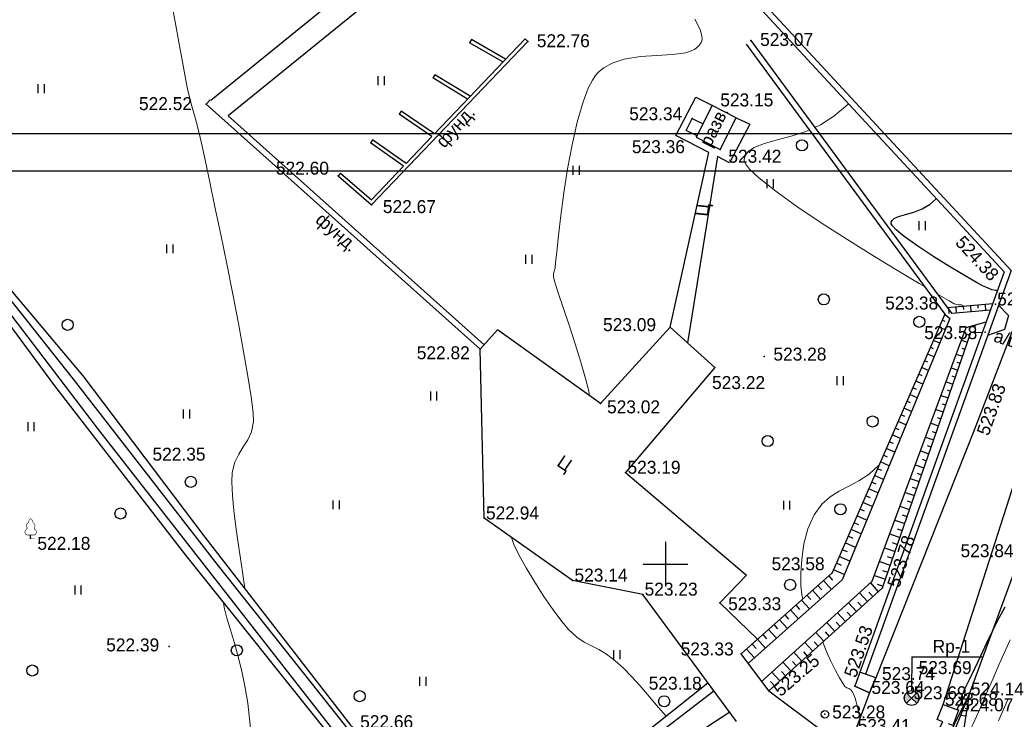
# Model space of a CAD drawing. Header units: millimetres. Extents: x 767170 to 66149698, y -983507 to 2493658.
# Tile 176 of 256: x 2565831 to 2632280, y -518113 to -470905. Entities that reach past the tile are written whole.
import ezdxf

# ---------------------------------------------------------------- set-up
doc = ezdxf.new("R2010")
doc.units = ezdxf.units.MM
for name, pattern in [('Д_ТРОТ_ТРУБА', [3, 1.5, -1.5]), ('ДОРОГИ_СТРОЯЩ', [9, 8, -1]), ('ЗД_СТР_РАЗВ', [3, 2, -1]), ('Контура низ откосов  Штриховая 0.1-0.5 - - - - - - -', [0.6, 0.1, -0.5])]:
    doc.linetypes.add(name, pattern=pattern)
for name, color, linetype in [('(001) Сетка', 92, 'Continuous'), ('(003) Пункты', 7, 'Continuous'), ('(004) Точки рельефа', 7, 'Continuous'), ('(004a) Точки рельефа (отк.)', 7, 'Continuous'), ('(007) Здания', 7, 'Continuous'), ('(013) Газ', 30, 'ИК_Газопровод -------г--------'), ('(017) Канализация', 33, 'KANALIS_K_1'), ('(022) Возд. Линии', 7, 'Continuous'), ('(025) Дорога', 7, 'Continuous'), ('(027) Гидрография', 7, 'Continuous'), ('(028) Гидротехн.', 7, 'Continuous'), ('(031) Горизонтали', 42, 'Continuous'), ('(035) Откосы', 7, 'Continuous'), ('(036) Растительность', 7, 'Continuous'), ('(038) Деревья', 7, 'Continuous'), ('(040) Ограда', 7, 'Continuous')]:
    doc.layers.add(name, color=color, linetype=linetype)
doc.layers.add('(032) Горизонтали утолщенные', color=32, linetype='Continuous', lineweight=30)
doc.styles.add('BM-431', font='txt')
doc.styles.add('D-431', font='txt')
doc.styles.add('S', font='txtwr', dxfattribs={"oblique": 15})
doc.styles.get("Standard").update_dxf_attribs({"font": 'isocpeui.ttf'})
doc.linetypes.add('GAZ_VOZDUSH', pattern='A,1,-2,["~",Standard,S=3,R=0,X=-1.5,Y=-1.5],-1,10', length=14)
doc.linetypes.add('KANALIS_K_1', pattern='A,1,[">",Standard,S=1.8,R=0,X=-0.9,Y=-0.9],3,-1,["К",Standard,S=1.8,R=0,X=-0.9,Y=-0.9],-1,10', length=16)
doc.linetypes.add('ИК_Газопровод -------г--------', pattern='A,9,-0.6,["Г",Standard,S=1.2,R=0,X=0,Y=-0.6],-1.2', length=10.8)
doc.linetypes.add('ОГРАДА_БЕТ', pattern='A,4,["|",Standard,S=0.8,R=0,X=0,Y=-0.8],4', length=8)
doc.linetypes.add('ОТКОСЫ_НЕУКР', pattern='A,0.5,["|",Standard,S=1.2,R=0,X=0,Y=-1.2],1,["|",Standard,S=0.5,R=0,X=0,Y=-0.5],0.5', length=2)
doc.linetypes.add('ПОДПОРНАЯ СТЕНКА', pattern='A,2,["V",Standard,S=1.2,R=0,X=0,Y=-1.2],0.2,["V",Standard,S=0.8,R=0,X=0,Y=-0.8],0.25,["V",Standard,S=0.3,R=0,X=0,Y=-0.3],0.25', length=2.7)

# ---------------------------------------------------------------- blocks, each defined once
blk = doc.blocks.new('A11111111111')
blk.add_lwpolyline([(-186450, -2503181), (654550, -2503181), (654550, -1909181), (-186450, -1909181)], close=True)
blk.add_lwpolyline([(649550, -2498181), (-166450, -2498181), (-166450, -1914181), (649550, -1914181), (649550, -2498181)])
blk = doc.blocks.new('d')
at = {"layer": '(038) Деревья'}
blk.add_ellipse((0, 0), major_axis=(0.265, 0.265), ratio=1, start_param=5.497787, end_param=11.780972, dxfattribs=at)
blk = doc.blocks.new('I04010')
for p, q in [((-0.412273, 0.007146), (-0.412273, 1.207146)), ((0.387727, 1.207146), (0.387727, 0.007146))]:
    blk.add_line(p, q)
blk = doc.blocks.new('Setka')
at = {"layer": '(001) Сетка'}
for p, q in [((0, 1.5), (0, -1.5)), ((-1.5, 0), (1.5, 0))]:
    blk.add_line(p, q, dxfattribs=at)
blk = doc.blocks.new('d-flat-27-flat-1')
at = {"layer": '(038) Деревья'}
blk.add_ellipse((0, 0), major_axis=(0.265, 0.265), ratio=1, start_param=5.497787, end_param=11.780972, dxfattribs=at)
blk = doc.blocks.new('U1061-flat-2')
at = {"layer": '(022) Возд. Линии'}
blk.add_circle((0, 0), 0.25, dxfattribs=at)
at = {"color": 4, "oblique": 15}
blk.add_attdef('Z', (0.797, -0.495), '', height=1, dxfattribs=at)
blk = doc.blocks.new('I00110-flat-4')
h = blk.add_hatch(color=7)
edge = h.paths.add_edge_path()
edge.add_line((0.354, 0.354), (0, 0))
edge.add_line((0, 0), (0.354, -0.354))
edge.add_arc((0, 0), 0.5, 315, 405)
edge = h.paths.add_edge_path()
edge.add_line((-0.354, -0.354), (0, 0))
edge.add_line((0, 0), (-0.354, 0.354))
edge.add_arc((0, 0), 0.5, 135, 225)
at = {"layer": '(003) Пункты'}
blk.add_circle((0, 0), 0.5, dxfattribs=at)
at = {"color": 7}
for points in [[(0, 0), (-0.354, 0.354, 0.414214), (-0.354, -0.354)], [(0, 0), (0.354, -0.354, 0.414214), (0.354, 0.354)]]:
    blk.add_lwpolyline(points, format="xyb", close=True, dxfattribs=at)
blk.add_lwpolyline([(0.008, 0), (0.008, 0)], dxfattribs=at)
at = {"color": 4, "linetype": 'Continuous', "style": 'S', "oblique": 15}
blk.add_attdef('G', (0.692, 0.111), '', height=1, dxfattribs=at)
at = {"color": 4, "style": 'S', "oblique": 15}
blk.add_attdef('Z', (0.738, -1.15), '', height=1, dxfattribs=at)
blk = doc.blocks.new('karagach-flat-19-flat-1')
at = {"layer": '(038) Деревья', "const_width": 0.0375}
for points in [[(0, 1.312, 0.246034), (-0.117, 1.159, 0.489079)], [(0, 1.312, -0.246034), (0.117, 1.159, -0.489079)], [(-0.315, 0.559, 0.383603), (-0.255, 0.753, 0.352912)], [(-0.208, 1.009, 0.430853), (-0.255, 0.753, 0.548276)], [(-0.208, 1.009, 0.181567), (-0.117, 1.159, 0.303004)], [(0.208, 1.009, -0.181567), (0.117, 1.159, -0.303004)], [(0.208, 1.009, -0.430853), (0.255, 0.753, -0.548276)], [(0.315, 0.559, -0.383603), (0.255, 0.753, -0.352912)], [(-0.315, 0.559, 0.626949), (-0.218, 0.206, 0.702465)], [(0.315, 0.559, -0.626949), (0.218, 0.206, -0.702465)]]:
    blk.add_lwpolyline(points, format="xyb", dxfattribs=at)
for points in [[(0, 0.206), (-0.218, 0.206)], [(0, 0), (0, 0.206)], [(0, 0.206), (0.218, 0.206)], [(0, 0), (0.281, 0)]]:
    blk.add_lwpolyline(points, dxfattribs=at)
at = {"layer": '(038) Деревья'}
blk.add_lwpolyline([(0, 0), (0, 0.206)], dxfattribs=at)
blk = doc.blocks.new('Topo Xos')
at = {"layer": '(003) Пункты', "ltscale": 600, "transparency": 16777216}
blk.add_line((173.291, 57.712), (178.074, 57.712), dxfattribs=at)
at = {"layer": '(004) Точки рельефа', "color": 7, "linetype": 'ByBlock', "lineweight": -2, "transparency": 16777216}
for p in [(147.363, 99.248), (162.416, 99.305), (125.663, 95.005), (159.817, 94.908), (158.462, 94.043), (158.761, 92.816), (160.345, 91.96), (134.57, 90.164), (136.826, 88.205), (175.695, 81.261), (156.986, 79.967), (178.227, 79.625), (144.16, 78.475), (163.329, 77.974), (159.996, 77.237), (152.27, 74.799), (177.495, 73.018), (121.458, 71.234), (153.971, 70.151), (144.42, 67.068), (113.815, 65.725), (167.91, 63.391), (150.392, 62.877), (155.125, 61.927), (171.297, 62.361), (160.337, 61.368), (123.157, 58.419), (161.76, 57.909), (159.434, 55.886), (170.856, 56.295), (163.642, 55.431), (169.443, 55.744), (173.276, 54.935), (167.421, 53.836)]:
    blk.add_point(p, dxfattribs=at)
at = {"layer": '(004a) Точки рельефа (отк.)', "color": 7, "linetype": 'ByBlock', "lineweight": -2, "transparency": 16777216}
for p in [(178.92, 81.505), (170.438, 55.293), (177.148, 55.188), (175.395, 54.501), (176.429, 54.121)]:
    blk.add_point(p, dxfattribs=at)
at = {"layer": '(007) Здания', "linetype": 'Д_ТРОТ_ТРУБА', "ltscale": 600, "transparency": 16777216}
for points in [[(134.57, 90.164), (136.826, 88.205), (147.363, 99.248)], [(141.071, 93.016), (147.182, 99.421)], [(143.566, 99.371), (143.441, 99.154)], [(145.691, 97.858), (143.441, 99.154)], [(145.869, 98.044), (143.566, 99.371)], [(147.182, 99.421), (147.363, 99.248)], [(141.087, 96.992), (140.957, 96.778)], [(143.304, 95.357), (140.957, 96.778)], [(143.481, 95.542), (141.087, 96.992)], [(125.663, 95.005), (125.93, 95.304)], [(125.663, 95.005), (144.16, 78.475)], [(138.83, 94.54), (138.69, 94.334)], [(141.071, 93.016), (138.83, 94.54)], [(127.153, 94.211), (144.427, 78.774)], [(140.896, 92.832), (138.69, 94.334)], [(136.886, 92.595), (136.744, 92.39)], [(138.987, 90.831), (136.744, 92.39)], [(139.161, 91.015), (136.886, 92.595)], [(139.161, 91.015), (140.896, 92.832)], [(134.734, 90.353), (136.81, 88.551), (138.987, 90.831)], [(134.734, 90.353), (134.57, 90.164)]]:
    blk.add_lwpolyline(points, dxfattribs=at)
at = {"layer": '(007) Здания', "linetype": 'ЗД_СТР_РАЗВ', "ltscale": 600, "transparency": 16777216}
blk.add_lwpolyline([(159.817, 94.908), (158.739, 92.771), (160.345, 91.96), (161.424, 94.097)], close=True, dxfattribs=at)
at = {"layer": '(013) Газ', "linetype": 'GAZ_VOZDUSH', "ltscale": 600, "transparency": 16777216, "flags": 128}
blk.add_lwpolyline([(211.363, 129.819), (211.209, 128.871), (207.778, 121.494), (202.64, 118.683), (188.166, 85.176), (177.148, 55.188), (172.051, 44.881), (154.526, 10.276), (125.133, -20.235), (128.406, -27.612), (104.917, -48.213), (106.152, -52.909), (104.176, -59.427), (65.329, -101.114), (61.676, -103.137), (50.307, -114.313), (42.371, -118.322), (-2.23, -156.679), (-4.629, -158.957)], dxfattribs=at)
at = {"layer": '(022) Возд. Линии', "color": 0, "ltscale": 600, "transparency": 16777216, "flags": 128}
blk.add_lwpolyline([(173.291, 57.712), (173.269, 55.435)], dxfattribs=at)
at = {"layer": '(025) Дорога', "linetype": 'Д_ТРОТ_ТРУБА', "ltscale": 600, "transparency": 16777216}
for p, q in [((152.27, 74.799), (156.986, 79.967)), ((156.986, 79.967), (159.996, 77.237)), ((144.42, 67.068), (144.16, 78.475)), ((159.996, 77.237), (153.971, 70.151)), ((153.971, 70.151), (162.127, 63.216)), ((150.392, 62.877), (144.42, 67.068)), ((162.127, 63.216), (160.337, 61.368)), ((155.125, 61.927), (150.392, 62.877)), ((161.454, 53.345), (155.125, 61.927)), ((160.337, 61.368), (162.872, 58.901)), ((162.872, 58.901), (161.76, 57.909))]:
    blk.add_line(p, q, dxfattribs=at)
at = {"layer": '(025) Дорога', "linetype": 'Д_ТРОТ_ТРУБА', "ltscale": 600, "transparency": 16777216, "flags": 128}
for points in [[(175.395, 54.501), (180.46, 70.265), (193.635, 104.112), (201.548, 120.183), (202.205, 120.689), (203.359, 121.584), (205.532, 122.555), (207.625, 123.283), (210.966, 123.603), (215.515, 122.678), (219.683, 121.453), (222.108, 119.63), (223.139, 118.213)], [(185.659, 123.277), (186.214, 123.2), (195.397, 120.137), (195.65, 119.932), (195.832, 119.444), (195.664, 118.535), (189.861, 105.29), (177.495, 73.018), (170.856, 56.295)], [(163.642, 55.431), (167.295, 52.68), (168.381, 52.391), (169.299, 52.289)], [(170.438, 55.293), (169.299, 52.289)]]:
    blk.add_lwpolyline(points, dxfattribs=at)
at = {"layer": '(025) Дорога', "linetype": 'Д_ТРОТ_ТРУБА', "ltscale": 600, "transparency": 16777216}
for points in [[(150.419, 115.121), (125.978, 95.261)], [(151.479, 113.977), (127.153, 94.211)], [(156.986, 79.967), (159.591, 91.753), (157.365, 92.905), (158.712, 95.485), (159.825, 94.923)], [(161.424, 94.097), (162.352, 93.668), (160.99, 91.04), (160.16, 91.468), (158.149, 78.913)], [(152.27, 74.799), (145.325, 79.773), (144.16, 78.475)], [(163.642, 55.431), (161.76, 57.909)]]:
    blk.add_lwpolyline(points, dxfattribs=at)
at = {"layer": '(027) Гидрография', "color": 3, "ltscale": 600, "transparency": 16777216}
for points in [[(162.094, 99.068), (175.51, 80.836)], [(162.416, 99.305), (175.695, 81.261)], [(102.87, 93.863), (116.68, 76.462), (126.387, 63.961), (135.153, 52.929), (144.337, 44.457), (145.039, 44.259), (145.455, 44.314), (159.926, 55.418)], [(149.731, 36.279), (147.842, 43.406), (147.515, 43.732), (146.821, 43.69), (143.409, 43.67), (134.454, 52.488), (118.333, 73.153), (107.072, 87.873), (102.509, 93.517)], [(175.695, 81.261), (175.993, 80.881)], [(178.592, 81.108), (175.993, 80.881)], [(175.857, 80.553), (168.574, 62.911), (162.293, 57.312)], [(175.51, 80.836), (175.857, 80.553)], [(163.107, 56.026), (167.578, 60.052), (170.608, 62.815), (176.948, 79.94), (178.311, 80.329)], [(160.928, 53.937), (149.187, 46.278), (149.368, 40.637), (150.068, 36.648)]]:
    blk.add_lwpolyline(points, dxfattribs=at)
at = {"layer": '(028) Гидротехн.', "linetype": 'Д_ТРОТ_ТРУБА', "ltscale": 600, "transparency": 16777216}
blk.add_lwpolyline([(179.142, 81.453), (179.813, 80.755), (179.54, 79.793), (178.4, 79.395)], dxfattribs=at)
at = {"layer": '(031) Горизонтали', "color": 42, "linetype": 'Continuous', "lineweight": 0, "ltscale": 600, "transparency": 16777216}
for points in [[(128.282, 62.292), (128.266, 62.385), (128.213, 62.78), (128.107, 63.46), (127.968, 64.352), (127.811, 65.385), (127.657, 66.486), (127.523, 67.586), (127.427, 68.611), (127.386, 69.491), (127.42, 70.153), (127.595, 70.849), (127.859, 71.4), (128.164, 71.877), (128.464, 72.354), (128.712, 72.903), (128.861, 73.595), (128.839, 74.204), (128.707, 75.249), (128.484, 76.651), (128.188, 78.329), (127.838, 80.204), (127.451, 82.197), (127.046, 84.228), (126.642, 86.218), (126.256, 88.086), (125.907, 89.753), (125.613, 91.14), (125.393, 92.167), (125.265, 92.754), (125.108, 93.407), (124.963, 93.936), (124.826, 94.401), (124.69, 94.866), (124.552, 95.396), (124.405, 96.051), (124.293, 96.623), (124.105, 97.61), (123.857, 98.944), (123.563, 100.556), (123.239, 102.377)], [(151.522, 75.335), (151.485, 75.644), (151.272, 76.504), (150.951, 77.603), (150.564, 78.835), (150.153, 80.096), (149.759, 81.281), (149.424, 82.284), (149.19, 83.001), (149.099, 83.326), (149.108, 83.556), (149.154, 83.741), (149.211, 83.973), (149.246, 84.295), (149.322, 85.047), (149.44, 86.144), (149.601, 87.5), (149.806, 89.03), (150.056, 90.647), (150.354, 92.267), (150.699, 93.804), (151.094, 95.171), (151.446, 96.086), (151.731, 96.639), (151.932, 96.934), (152.036, 97.057), (152.184, 97.208), (152.509, 97.471), (153.057, 97.775), (153.872, 98.043), (154.97, 98.217), (156.083, 98.292), (157.132, 98.353), (158.039, 98.483), (158.608, 98.695), (158.918, 98.945), (159.059, 99.165), (159.108, 99.293), (159.128, 99.389), (159.119, 99.617), (158.994, 100.042), (158.641, 100.748)], [(166.734, 93.438), (167.114, 93.604), (168.02, 94.193), (168.813, 94.857), (169.017, 95.04)], [(174.132, 82.709), (173.789, 82.91), (172.314, 83.792), (170.654, 84.803), (168.905, 85.893), (167.166, 87.011), (165.531, 88.107), (164.098, 89.13), (162.962, 90.03), (162.333, 90.628), (162.057, 90.988), (161.978, 91.179), (161.972, 91.259), (161.987, 91.368), (162.055, 91.566), (162.246, 91.819), (162.645, 92.092), (163.337, 92.364), (164.188, 92.603), (165.14, 92.857), (166.135, 93.175), (166.358, 93.273)], [(176.83, 81.361), (176.642, 81.459), (176.411, 81.478), (176.143, 81.545), (175.8, 81.737), (175.009, 82.194)], [(176.362, 50.143), (176.635, 50.606), (176.833, 50.993), (176.94, 51.401), (176.976, 51.753), (177, 52.082), (177.068, 52.42), (177.174, 52.713), (177.282, 52.933), (177.4, 53.15), (177.54, 53.433), (177.656, 53.697), (177.845, 54.134), (178.095, 54.716), (178.397, 55.417), (178.741, 56.208), (179.115, 57.064), (179.509, 57.957), (179.914, 58.86)], [(165.934, 61.629), (165.858, 61.917), (165.804, 62.513), (165.794, 63.337), (165.853, 64.307), (166.006, 65.343), (166.275, 66.364), (166.686, 67.29), (167.203, 68.009), (167.772, 68.519), (168.384, 68.898), (169.03, 69.227), (169.703, 69.584), (170.394, 70.049), (171.095, 70.702)], [(179.133, 53.393), (179.784, 54.88)], [(156.701, 53.713), (156.701, 53.713), (156.348, 54.113), (155.922, 54.612), (155.441, 55.178), (154.919, 55.777), (154.372, 56.378), (153.817, 56.947), (153.269, 57.451), (152.679, 57.898), (152.151, 58.209), (151.659, 58.456), (151.177, 58.712), (150.68, 59.047), (150.142, 59.532), (149.656, 60.101), (149.078, 60.878), (148.454, 61.789), (147.831, 62.761), (147.255, 63.719), (146.773, 64.589), (146.431, 65.296), (146.276, 65.766)], [(128.706, 52.497), (128.595, 53.542), (128.463, 54.59), (128.302, 55.617), (128.094, 56.638), (127.839, 57.657), (127.564, 58.638), (127.298, 59.54), (127.066, 60.326), (126.896, 60.959), (126.823, 61.328), (126.819, 61.406)], [(169.855, 53.754), (169.713, 53.988), (169.61, 54.33), (169.534, 54.673), (169.46, 54.934), (169.369, 55.161), (169.286, 55.343), (169.176, 55.493), (169.041, 55.579), (168.906, 55.621), (168.772, 55.708), (168.64, 55.9), (168.406, 56.296), (168.112, 56.836), (167.799, 57.461), (167.509, 58.111), (167.287, 58.713)]]:
    blk.add_lwpolyline(points, dxfattribs=at)
at = {"layer": '(032) Горизонтали утолщенные', "color": 32, "linetype": 'Continuous', "lineweight": 30, "ltscale": 600, "transparency": 16777216}
for points in [[(179.073, 82.44), (178.94, 82.43), (178.676, 82.49), (178.382, 82.608), (178.054, 82.76), (177.653, 82.976), (176.888, 83.419), (175.886, 84.02), (174.779, 84.71), (173.696, 85.419), (172.766, 86.081), (172.221, 86.53), (171.971, 86.796), (171.896, 86.932), (171.889, 86.985), (171.899, 87.048), (171.948, 87.158), (172.087, 87.292), (172.374, 87.429), (172.853, 87.57), (173.411, 87.722), (173.986, 87.937), (174.52, 88.261), (174.925, 88.627), (174.942, 88.644)], [(176.335, 54.156), (176.395, 54.272), (176.554, 54.496), (176.644, 54.658), (176.635, 54.819), (176.621, 54.982), (176.698, 55.17), (176.891, 55.59), (177.178, 56.195), (177.533, 56.939), (177.934, 57.777), (178.354, 58.66), (178.772, 59.545), (179.179, 60.358), (179.579, 61.083)]]:
    blk.add_lwpolyline(points, dxfattribs=at)
at = {"layer": '(035) Откосы', "ltscale": 600, "transparency": 16777216}
for p, q in [((175.809, 80.892), (175.776, 81.268)), ((176.306, 80.909), (176.27, 81.312)), ((176.783, 81.153), (176.765, 81.355)), ((177.295, 80.995), (177.26, 81.398)), ((177.772, 81.24), (177.755, 81.442)), ((178.285, 81.081), (178.249, 81.485)), ((175.531, 80.337), (175.331, 80.425)), ((175.543, 79.791), (175.132, 79.969)), ((177.542, 80.11), (177.563, 79.611)), ((175.144, 79.423), (174.934, 79.514)), ((176.631, 79.084), (177.033, 78.945)), ((177, 79.483), (177.196, 79.416)), ((174.756, 78.508), (174.537, 78.603)), ((175.163, 78.872), (174.736, 79.059)), ((176.664, 78.546), (176.87, 78.475)), ((174.784, 77.954), (174.339, 78.148)), ((176.286, 78.15), (176.708, 78.004)), ((174.405, 77.036), (173.942, 77.238)), ((174.368, 77.594), (174.141, 77.693)), ((175.94, 77.217), (176.382, 77.064)), ((176.329, 77.609), (176.545, 77.534)), ((173.98, 76.68), (173.744, 76.782)), ((175.993, 76.671), (176.22, 76.593)), ((173.592, 75.765), (173.347, 75.872)), ((174.026, 76.118), (173.546, 76.327)), ((175.594, 76.283), (176.057, 76.123)), ((173.647, 75.199), (173.149, 75.416)), ((175.248, 75.349), (175.731, 75.182)), ((175.658, 75.734), (175.894, 75.652)), ((173.268, 74.281), (172.752, 74.506)), ((173.204, 74.851), (172.951, 74.961)), ((175.322, 74.797), (175.569, 74.712)), ((172.816, 73.936), (172.554, 74.05)), ((174.903, 74.415), (175.406, 74.241)), ((174.987, 73.86), (175.243, 73.771)), ((172.428, 73.022), (172.157, 73.14)), ((172.889, 73.363), (172.356, 73.595)), ((174.557, 73.481), (175.081, 73.3)), ((172.51, 72.445), (171.959, 72.685)), ((174.211, 72.548), (174.755, 72.359)), ((174.651, 72.922), (174.918, 72.83)), ((172.131, 71.526), (171.562, 71.774)), ((172.04, 72.107), (171.76, 72.229)), ((174.315, 71.985), (174.593, 71.889)), ((171.652, 71.193), (171.364, 71.319)), ((173.866, 71.614), (174.43, 71.419)), ((171.751, 70.608), (171.165, 70.863)), ((173.52, 70.68), (174.105, 70.478)), ((173.98, 71.048), (174.267, 70.948)), ((171.372, 69.69), (170.769, 69.953)), ((171.264, 70.278), (170.967, 70.408)), ((173.644, 70.11), (173.942, 70.007)), ((170.877, 69.364), (170.57, 69.497)), ((173.174, 69.746), (173.779, 69.537)), ((173.309, 69.173), (173.616, 69.067)), ((170.489, 68.45), (170.174, 68.587)), ((170.993, 68.772), (170.372, 69.042)), ((172.828, 68.813), (173.454, 68.596)), ((170.614, 67.853), (169.975, 68.132)), ((172.483, 67.879), (173.128, 67.655)), ((172.973, 68.236), (173.291, 68.126)), ((170.235, 66.935), (169.579, 67.221)), ((170.101, 67.535), (169.777, 67.676)), ((172.638, 67.299), (172.966, 67.185)), ((169.713, 66.621), (169.38, 66.766)), ((172.137, 66.945), (172.803, 66.715)), ((169.325, 65.706), (168.984, 65.855)), ((169.856, 66.017), (169.182, 66.31)), ((171.791, 66.011), (172.478, 65.774)), ((172.302, 66.361), (172.64, 66.244)), ((169.477, 65.098), (168.785, 65.4)), ((171.967, 65.424), (172.315, 65.303)), ((169.098, 64.18), (168.389, 64.489)), ((168.937, 64.792), (168.587, 64.944)), ((171.445, 65.078), (172.152, 64.833)), ((171.631, 64.487), (171.989, 64.363)), ((168.549, 63.877), (168.19, 64.034)), ((171.1, 64.144), (171.827, 63.892)), ((167.958, 62.898), (167.692, 63.197)), ((168.719, 63.262), (167.992, 63.578)), ((170.754, 63.21), (171.501, 62.951)), ((171.295, 63.549), (171.664, 63.422)), ((167.217, 62.237), (166.95, 62.536)), ((167.854, 62.269), (167.321, 62.866)), ((170.484, 62.702), (171.023, 62.111)), ((170.941, 62.619), (171.339, 62.481)), ((166.475, 61.576), (166.209, 61.875)), ((167.112, 61.608), (166.58, 62.205)), ((169.749, 62.031), (170.288, 61.44)), ((170.386, 62.071), (170.655, 61.776)), ((165.734, 60.915), (165.468, 61.214)), ((166.371, 60.947), (165.838, 61.544)), ((169.013, 61.361), (169.552, 60.77)), ((169.65, 61.4), (169.92, 61.105)), ((164.992, 60.254), (164.726, 60.553)), ((165.629, 60.286), (165.097, 60.884)), ((168.278, 60.69), (168.817, 60.099)), ((168.915, 60.73), (169.184, 60.434)), ((164.251, 59.594), (163.985, 59.892)), ((164.888, 59.625), (164.355, 60.223)), ((167.546, 60.022), (168.081, 59.428)), ((168.179, 60.059), (168.449, 59.763)), ((163.509, 58.933), (163.243, 59.231)), ((164.146, 58.964), (163.614, 59.562)), ((166.806, 59.356), (167.341, 58.762)), ((167.444, 59.392), (167.711, 59.095)), ((162.768, 58.272), (162.502, 58.57)), ((163.405, 58.304), (162.872, 58.901)), ((166.066, 58.69), (166.601, 58.096)), ((166.704, 58.726), (166.971, 58.429)), ((162.663, 57.643), (162.131, 58.24)), ((165.326, 58.024), (165.862, 57.43)), ((165.964, 58.06), (166.232, 57.763)), ((164.587, 57.358), (165.122, 56.764)), ((165.224, 57.394), (165.492, 57.097)), ((163.847, 56.692), (164.382, 56.097)), ((164.484, 56.728), (164.752, 56.431)), ((163.745, 56.062), (164.012, 55.764)), ((177.071, 54.695), (176.955, 54.713)), ((176.994, 54.201), (176.878, 54.219)), ((176.917, 53.707), (176.568, 53.762))]:
    blk.add_line(p, q, dxfattribs=at)
at = {"layer": '(035) Откосы', "linetype": 'ПОДПОРНАЯ СТЕНКА', "ltscale": 600, "transparency": 16777216, "flags": 128}
blk.add_lwpolyline([(158.79, 92.872), (158.058, 93.242), (158.462, 94.043), (159.194, 93.674)], dxfattribs=at)
at = {"layer": '(035) Откосы', "ltscale": 600, "transparency": 16777216}
for points in [[(178.744, 81.529), (175.695, 81.261)], [(175.51, 80.836), (167.91, 63.391), (161.76, 57.909)], [(163.642, 55.431), (168.115, 59.459), (171.297, 62.361), (177.259, 79.599), (178.06, 79.633)], [(177.148, 55.188), (173.989, 34.922), (171.966, 28.021), (164.956, 22.902), (159.607, 12.621)]]:
    blk.add_lwpolyline(points, dxfattribs=at)
at = {"layer": '(035) Откосы', "linetype": 'Контура низ откосов  Штриховая 0.1-0.5 - - - - - - -', "ltscale": 600, "transparency": 16777216}
blk.add_lwpolyline([(177.148, 55.188), (172.443, 43.618), (155.827, 11.841)], dxfattribs=at)
at = {"layer": '(040) Ограда', "ltscale": 600, "transparency": 16777216, "flags": 128}
blk.add_lwpolyline([(151.043, 145.186), (149.972, 138.396), (144.164, 124.136), (147.765, 119.68), (148.752, 117.395), (150.419, 115.121), (179.525, 83.694), (169.443, 55.744), (170.438, 55.293), (170.856, 56.295), (169.782, 56.683)], dxfattribs=at)
at = {"layer": '(040) Ограда', "linetype": 'ОГРАДА_БЕТ', "ltscale": 600, "transparency": 16777216, "flags": 128}
for points in [[(151.438, 145.124), (150.36, 138.288), (144.624, 124.204), (148.111, 119.889), (149.102, 117.595), (150.728, 115.376), (179.984, 83.788), (170.158, 56.547)], [(126.645, -17.007), (153.782, 10.566), (160.344, 23.99), (175.384, 53.331), (174.993, 53.487), (175.395, 54.501), (176.429, 54.121), (176.049, 53.087), (175.753, 53.196)]]:
    blk.add_lwpolyline(points, dxfattribs=at)
at = {"linetype": 'ОТКОСЫ_НЕУКР', "ltscale": 600, "transparency": 16777216}
for points in [[(102.87, 93.863), (117.343, 76.683), (125.573, 65.785), (135.402, 53.109), (144.75, 44.82), (145.258, 44.595), (149.266, 47.801), (159.526, 55.959)], [(149.731, 36.279), (147.254, 43.078), (145.846, 43.111), (143.09, 43.035), (134.245, 52.118), (124.287, 64.574), (115.441, 76.008), (102.507, 93.516)]]:
    blk.add_lwpolyline(points, dxfattribs=at)
at = {"ltscale": 600, "transparency": 16777216}
blk.add_lwpolyline([(170.856, 56.295), (170.438, 55.293), (169.443, 55.744)], dxfattribs=at)
at = {"layer": '(001) Сетка', "transparency": 16777216}
blk.add_blockref('Setka', (156.659, 63.968), dxfattribs=at)
at = {"layer": '(022) Возд. Линии', "transparency": 16777216}
for name, p in [('d-flat-27-flat-1', (168.467, 67.676)), ('karagach-flat-19-flat-1', (113.815, 65.725)), ('I00110-flat-4', (173.269, 54.935)), ('U1061-flat-2', (167.421, 53.836))]:
    blk.add_blockref(name, p, dxfattribs=at)
at = {"layer": '(036) Растительность', "linetype": 'Continuous', "transparency": 16777216, "xscale": 0.5, "yscale": 0.5, "zscale": 0.5}
for p in [(114.526, 95.755), (137.473, 96.284), (150.637, 90.24), (163.737, 89.348), (173.986, 86.509), (123.208, 84.94), (147.451, 84.242), (168.459, 76.042), (141.021, 75.01), (124.343, 73.805), (113.848, 72.939), (134.437, 67.671), (164.843, 67.644), (117.017, 61.929), (153.39, 57.562), (140.29, 55.761)]:
    blk.add_blockref('I04010', p, dxfattribs=at)
at = {"layer": '(038) Деревья', "linetype": 'Continuous', "transparency": 16777216}
for p in [(165.867, 92.231), (167.343, 81.834), (116.314, 80.119), (173.789, 80.324), (170.634, 73.598), (163.556, 72.274), (124.624, 69.522), (119.882, 67.386), (165.076, 62.572), (127.731, 58.154), (113.929, 56.792), (136.019, 55.06), (156.57, 54.72)]:
    blk.add_blockref('d', p, dxfattribs=at)
at = {"layer": '(003) Пункты', "transparency": 16777216, "style": 'D-431'}
for s, p in [('Rp-1', (174.689, 57.987)), ('523.69', (173.741, 56.553))]:
    blk.add_text(s, height=0.875, dxfattribs=at).set_placement(p)
at = {"layer": '(004) Точки рельефа', "linetype": 'ByBlock', "transparency": 16777216, "char_height": 0.875, "attachment_point": 4, "style": 'D-431'}
for s, insert in [('522.76', (147.974, 99.283)), ('523.07', (163.045, 99.367)), ('523.15', (160.358, 95.288)), ('522.52', (121.127, 95.038)), ('523.34', (154.213, 94.354)), ('523.36', (154.393, 92.134)), ('523.42', (160.902, 91.489)), ('522.60', (130.368, 90.683)), ('522.67', (137.588, 88.091)), ('523.38', (171.484, 81.582)), ('523.09', (152.445, 80.125)), ('523.58', (174.123, 79.588)), ('522.82', (139.873, 78.229)), ('523.28', (163.943, 78.137)), ('523.22', (159.802, 76.217)), ('523.02', (152.714, 74.577)), ('522.35', (122.038, 71.384)), ('523.19', (154.096, 70.501)), ('522.94', (144.545, 67.418)), ('522.18', (114.27, 65.367)), ('523.84', (176.572, 64.872)), ('523.58', (163.819, 63.988)), ('523.14', (150.517, 63.227)), ('523.23', (155.25, 62.277)), ('523.33', (160.889, 61.292)), ('522.39', (118.915, 58.514)), ('523.33', (157.682, 58.241)), ('523.18', (155.527, 55.93)), ('523.28', (167.91, 53.988)), ('522.66', (136.053, 53.333))]:
    blk.add_mtext(s, dxfattribs=dict(at, insert=insert))
for s, insert, rotation in [('524.38', (176.476, 85.915), 312.91), ('523.83', (178.055, 72.722), 70.62143), ('523.78', (172.024, 62.447), 72.41416), ('523.53', (169.104, 56.386), 71.09472), ('523.25', (164.148, 55.312), 40.71033)]:
    blk.add_mtext(s, dxfattribs=dict(at, insert=insert, rotation=rotation))
at = {"layer": '(004a) Точки рельефа (отк.)', "linetype": 'ByBlock', "transparency": 16777216, "char_height": 0.875, "attachment_point": 4, "style": 'D-431'}
for s, insert in [('523.71', (179.045, 81.855)), ('523.74', (171.271, 56.576)), ('523.64', (170.563, 55.643)), ('523.69', (173.401, 55.285)), ('524.14', (177.273, 55.538)), ('523.68', (175.52, 54.851)), ('524.07', (176.554, 54.471)), ('523.41', (169.63, 53.072))]:
    blk.add_mtext(s, dxfattribs=dict(at, insert=insert))
at = {"layer": '(007) Здания', "transparency": 16777216, "style": 'BM-431'}
for s, rotation, p in [('фунд.', 48.2082, (141.736, 91.993)), ('разв.', 63.41011, (159.699, 92.05)), ('фунд.', 319.04505, (132.97, 87.096))]:
    blk.add_text(s, height=0.88, rotation=rotation, dxfattribs=at).set_placement(p)
at = {"layer": '(017) Канализация', "color": 0, "linetype": 'Continuous', "transparency": 16777216, "style": 'BM-431'}
blk.add_text('а/ц1000', height=0.875, rotation=343.03269, dxfattribs=at).set_placement((178.747, 79.003))
at = {"layer": '(025) Дорога', "linetype": 'ДОРОГИ_СТРОЯЩ', "transparency": 16777216, "style": 'BM-431'}
for rotation, p in [(84.0388, (159.54, 87.397)), (326.13485, (149.258, 70.653))]:
    blk.add_text('Ц', height=0.875, rotation=rotation, dxfattribs=at).set_placement(p)

msp = doc.modelspace()

# ---------------------------------------------------------------- block references
at = {"xscale": 0.5, "yscale": 0.5, "zscale": 0.5}
msp.add_blockref('A11111111111', (2361748.15, 475993.25), dxfattribs=at)

# ---------------------------------------------------------------- next in the draw order: block references
at = {"xscale": 1000, "yscale": 1000, "zscale": 1000}
msp.add_blockref('Topo Xos', (2452754.32, -571613.28), dxfattribs=at)

doc.saveas('drawing.dxf')
